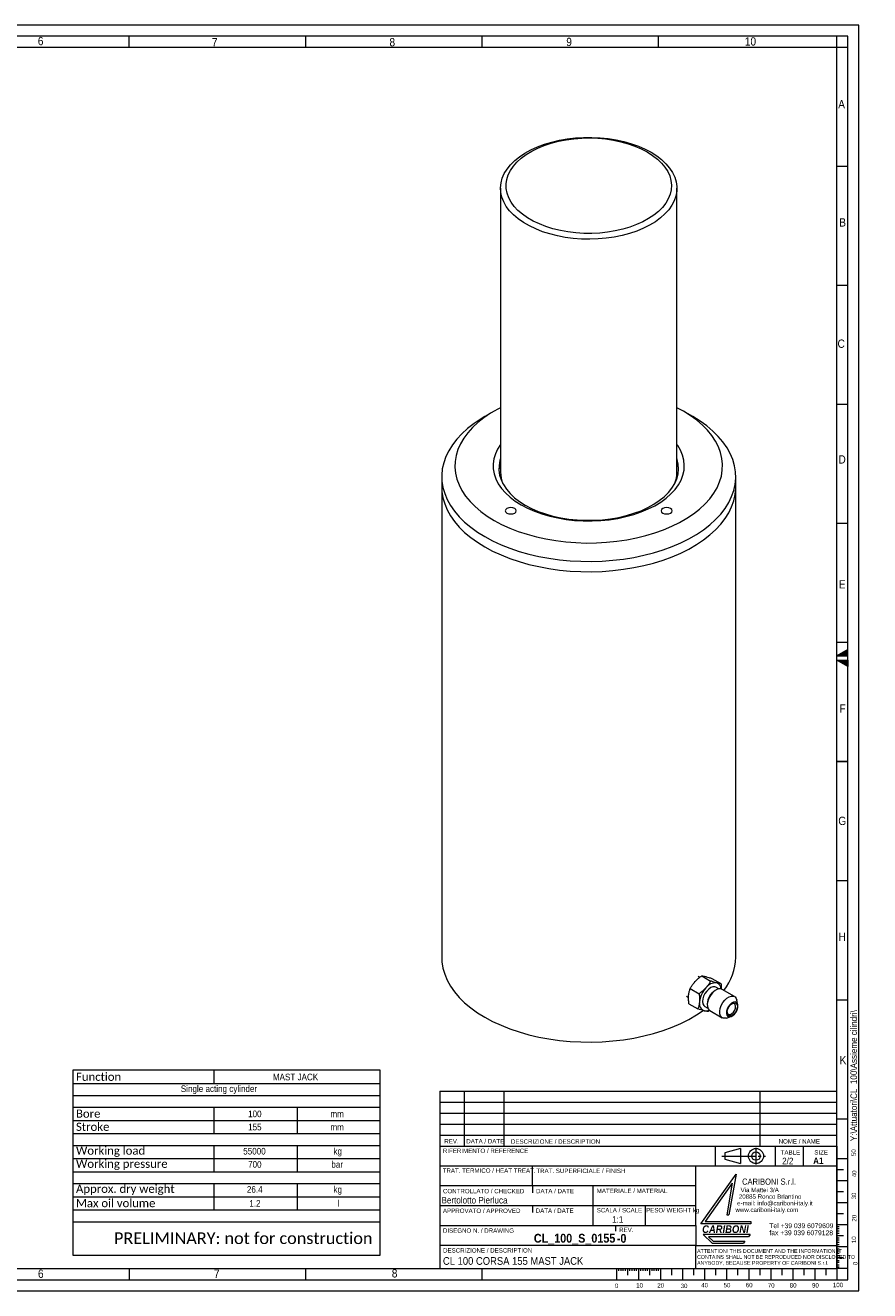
# Model space of a CAD drawing. Header units: millimetres. Extents: x 10 to 836, y 10 to 584.
# Tile 2 of 2: x 453 to 836, y 10 to 584. Entities that reach past the tile are written whole.
import ezdxf

# ---------------------------------------------------------------- set-up
doc = ezdxf.new("R2010")
doc.units = ezdxf.units.MM
doc.linetypes.add('SLD-Centro', pattern=[19.05, 15.24, -1.27, 1.27, -1.27])
doc.linetypes.add('SLD-Solido', pattern=[0])
doc.styles.add('SLDTEXTSTYLE0', font='GOTHIC.TTF', dxfattribs={"width": 0.913})
doc.styles.add('SLDTEXTSTYLE1', font='GOTHICB.TTF', dxfattribs={"width": 0.913})
doc.styles.add('SLDTEXTSTYLE2', font='GOTHICBI.TTF', dxfattribs={"width": 0.913})
doc.styles.add('SLDTEXTSTYLE3', font='CALIBRI.TTF')

# ---------------------------------------------------------------- blocks, each defined once
blk = doc.blocks.new('SW_NOTE_6')
at = {"color": 0, "linetype": 'Continuous', "lineweight": 0, "char_height": 2, "attachment_point": 1, "style": 'SLDTEXTSTYLE0'}
for s, insert in [('   Via Mattei 3/A', (0, 2.55)), (' e-mail: info@cariboni-italy.it', (0, -3.45)), ('  20885 Ronco Briantino', (0, -0.45)), ('www.cariboni-italy.com', (0, -6.45))]:
    blk.add_mtext(s, dxfattribs=dict(at, insert=insert))
blk = doc.blocks.new('SW_NOTE_7')
at = {"color": 0, "linetype": 'Continuous', "lineweight": 0, "char_height": 2.2, "attachment_point": 1, "style": 'SLDTEXTSTYLE0'}
for s, insert in [('Tel +39 039 6079609', (0, 2.81)), ('fax +39 039 6079128', (0, -0.39))]:
    blk.add_mtext(s, dxfattribs=dict(at, insert=insert))
blk = doc.blocks.new('SW_NOTE_8')
at = {"color": 0, "linetype": 'Continuous', "lineweight": 0, "char_height": 1.7, "attachment_point": 1, "style": 'SLDTEXTSTYLE0'}
for s, insert in [('ATTENTION! THIS DOCUMENT AND THE INFORMATION IT', (0, 2.17)), ('ANYBODY, BECAUSE PROPERTY OF CARIBONI S.r.l.', (0, -3.23)), ('CONTAINS SHALL NOT BE REPRODUCED NOR DISCLOSED TO', (0, -0.53))]:
    blk.add_mtext(s, dxfattribs=dict(at, insert=insert))
blk = doc.blocks.new('SW_TABLEANNOTATION_0')
at = {"color": 0, "linetype": 'SLD-Solido', "lineweight": 0}
for p, q in [((0, 0), (0, -83.79)), ((139.49, 0), (0, 0)), ((139.49, -83.79), (139.49, 0)), ((63.99, 0), (63.99, -5.97)), ((0, -5.97), (139.49, -5.97)), ((0, -11.35), (139.49, -11.35)), ((0, -16.72), (139.49, -16.72)), ((63.99, -16.72), (63.99, -28.67)), ((101.74, -16.72), (101.74, -28.67)), ((0, -22.69), (139.49, -22.69)), ((0, -28.67), (139.49, -28.67)), ((0, -34.04), (139.49, -34.04)), ((63.99, -34.04), (63.99, -45.99)), ((101.74, -34.04), (101.74, -45.99)), ((0, -40.01), (139.49, -40.01)), ((0, -45.99), (139.49, -45.99)), ((0, -51.36), (139.49, -51.36)), ((63.99, -51.36), (63.99, -63.31)), ((101.74, -51.36), (101.74, -63.31)), ((0, -57.33), (139.49, -57.33)), ((0, -63.31), (139.49, -63.31)), ((0, -68.68), (139.49, -68.68)), ((0, -83.79), (139.49, -83.79))]:
    blk.add_line(p, q, dxfattribs=at)
at = {"color": 0, "linetype": 'Continuous', "lineweight": 0, "attachment_point": 1}
for s, insert, char_height, style in [('Function', (1.5, -1.06), 3.704, 'SLDTEXTSTYLE3'), ('MAST JACK', (90.77, -1.53), 3, 'SLDTEXTSTYLE0'), ('Single acting cylinder', (49.02, -6.83), 3, 'SLDTEXTSTYLE0'), ('Bore', (1.5, -17.78), 3.704, 'SLDTEXTSTYLE3'), ('100', (79.54, -18.25), 3, 'SLDTEXTSTYLE0'), ('mm', (116.87, -18.25), 3, 'SLDTEXTSTYLE0'), ('Stroke', (1.5, -23.75), 3.704, 'SLDTEXTSTYLE3'), ('155', (79.54, -24.22), 3, 'SLDTEXTSTYLE0'), ('mm', (116.87, -24.22), 3, 'SLDTEXTSTYLE0'), ('Working load', (1.5, -34.56), 3.7042, 'SLDTEXTSTYLE3'), ('55000', (77.33, -35.19), 3, 'SLDTEXTSTYLE0'), ('kg', (118.27, -35.19), 3, 'SLDTEXTSTYLE0'), ('Working pressure', (1.5, -40.53), 3.7042, 'SLDTEXTSTYLE3'), ('700', (79.54, -41.17), 3, 'SLDTEXTSTYLE0'), ('bar', (117.28, -41.17), 3, 'SLDTEXTSTYLE0'), ('Approx. dry weight', (1.5, -51.88), 3.7042, 'SLDTEXTSTYLE3'), ('26.4', (78.99, -52.51), 3, 'SLDTEXTSTYLE0'), ('kg', (118.27, -52.51), 3, 'SLDTEXTSTYLE0'), ('Max oil volume', (1.5, -58.39), 3.7042, 'SLDTEXTSTYLE3'), ('1.2', (80.1, -58.86), 3, 'SLDTEXTSTYLE0'), ('l', (120.22, -58.86), 3, 'SLDTEXTSTYLE0'), ('PRELIMINARY: not for construction', (18.74, -73.51), 5.2917, 'SLDTEXTSTYLE3')]:
    blk.add_mtext(s, dxfattribs=dict(at, insert=insert, char_height=char_height, style=style))

msp = doc.modelspace()

# ---------------------------------------------------------------- hatches: boundary and pattern name
at = {"linetype": 'Continuous'}
h = msp.add_hatch(dxfattribs=at)
h.set_pattern_fill('NET', scale=0.25, style=0)
h.paths.add_polyline_path([(826, 298), (826, 300.887), (821, 298)], flags=0)
h = msp.add_hatch(dxfattribs=at)
h.set_pattern_fill('NET', scale=0.25, style=0)
h.paths.add_polyline_path([(821, 296), (826, 296), (826, 293.113)], flags=0)

# ---------------------------------------------------------------- linework, layer by layer
at = {"color": 7, "linetype": 'SLD-Solido', "lineweight": 0}
for p, q in [((831, 584), (10, 584)), ((831, 10), (831, 584)), ((826, 579), (15, 579)), ((500, 574), (500, 579)), ((580, 579), (580, 574)), ((660, 579), (660, 574)), ((740, 579), (740, 574)), ((821, 574), (821, 579)), ((826, 574), (821, 574)), ((826, 15), (826, 579)), ((826, 520), (821, 520)), ((826, 466), (821, 466)), ((826, 412), (821, 412)), ((826, 358), (821, 358)), ((826, 304), (821, 304)), ((826, 300.887), (821, 298)), ((826, 298), (826, 300.887)), ((821, 298), (826, 298)), ((826, 293.113), (821, 296)), ((821, 296), (826, 296)), ((826, 296), (826, 293.113)), ((826, 250), (821, 250)), ((821, 250), (826, 250)), ((821, 196), (826, 196)), ((821, 142), (826, 142)), ((641, 100.507), (641, 20.007)), ((641, 100.507), (821, 100.507)), ((652, 100.507), (652, 75.499)), ((670, 100.507), (670, 75.499)), ((786, 100.507), (786, 75.499)), ((641.003, 95.499), (821.003, 95.499)), ((641.003, 90.499), (821.003, 90.499)), ((821, 88), (826, 88)), ((641.003, 85.499), (821.003, 85.499)), ((641.003, 80.499), (821.003, 80.499)), ((765.752, 75.499), (765.752, 66.507)), ((793, 75.499), (793, 66.507)), ((805.736, 75.499), (805.736, 66.507)), ((820.994, 75.494), (820.994, 19.994)), ((777.312, 74.47), (770.159, 72.544)), ((770.159, 72.544), (770.159, 69.621)), ((770.159, 69.621), (777.312, 67.695)), ((777.312, 74.47), (777.312, 67.695)), ((821, 70), (826, 70)), ((821, 66.507), (641, 66.507)), ((683, 57.507), (683, 66.507)), ((757, 39.507), (757, 66.507)), ((821, 65), (824, 65)), ((757, 57.507), (641, 57.507)), ((683, 57.507), (683, 54.408)), ((710.543, 39.507), (710.543, 57.507)), ((759.279, 40.377), (775.267, 62.925)), ((773.526, 58.741), (761.214, 41.377)), ((773.526, 58.741), (771.035, 44.377)), ((775.267, 62.925), (772.045, 44.351)), ((821, 60), (826, 60)), ((821, 55), (824, 55)), ((757, 48.507), (641, 48.507)), ((683, 48.507), (683, 45.427)), ((734.108, 48.507), (734.108, 39.507)), ((821, 50), (826, 50)), ((782.045, 40.377), (759.279, 40.377)), ((761.214, 41.377), (782.035, 41.377)), ((771.035, 44.377), (772.045, 44.351)), ((782.035, 41.377), (782.045, 40.377)), ((821, 45), (824, 45)), ((720.615, 39.507), (720.615, 37.009)), ((781.62, 35.482), (760.279, 35.482)), ((760.279, 35.482), (764.429, 31.566)), ((762.78, 34.46), (764.833, 32.522)), ((780.926, 34.46), (762.78, 34.46)), ((781.62, 35.482), (780.926, 34.46)), ((821, 40), (826, 40)), ((821, 39.177), (822, 39.177)), ((821, 38.217), (822, 38.217)), ((821, 37.127), (822, 37.127)), ((821, 36.17), (822, 36.17)), ((821, 35), (824, 35)), ((757, 20.007), (757, 30.507)), ((757, 30.507), (821, 30.507)), ((764.429, 31.566), (778.582, 31.566)), ((764.833, 32.522), (779.279, 32.522)), ((779.279, 32.522), (778.582, 31.566)), ((821, 33.908), (822, 33.908)), ((821, 33.061), (822, 33.061)), ((821, 31.971), (822, 31.971)), ((821, 30.955), (822, 30.955)), ((821, 30), (826, 30)), ((821, 28.999), (822, 28.999)), ((821, 28.039), (822, 28.039)), ((821, 26.949), (822, 26.949)), ((821, 25.992), (822, 25.992)), ((821, 25), (824, 25)), ((821, 23.731), (822, 23.731)), ((500, 20), (500, 15)), ((580, 20), (580, 15)), ((660, 20), (660, 15)), ((721, 20), (721, 15)), ((722, 20), (722, 19)), ((723, 20), (723, 19)), ((724, 20), (724, 19)), ((725, 20), (725, 19)), ((726, 20), (726, 17)), ((727, 20), (727, 19)), ((728, 20), (728, 19)), ((729, 20), (729, 19)), ((730, 20), (730, 19)), ((731, 20), (731, 15)), ((732, 20), (732, 19)), ((733, 20), (733, 19)), ((734, 20), (734, 19)), ((735, 20), (735, 19)), ((736, 20), (736, 17)), ((737, 20), (737, 19)), ((738, 20), (738, 19)), ((739, 20), (739, 19)), ((740, 20), (740, 19)), ((741, 20), (741, 15)), ((746, 20), (746, 17)), ((751, 20), (751, 15)), ((756, 20), (756, 17)), ((761, 20), (761, 15)), ((766, 20), (766, 17)), ((771, 20), (771, 15)), ((776, 17), (776, 20)), ((781, 20), (781, 15)), ((786, 20), (786, 17)), ((791, 20), (791, 15)), ((796, 20), (796, 17)), ((801, 20), (801, 15)), ((806, 20), (806, 17)), ((811, 20), (811, 15)), ((816, 20), (816, 17)), ((821, 22.883), (822, 22.883)), ((821, 21.793), (822, 21.793)), ((821, 20.837), (822, 20.837)), ((821, 20), (821, 15)), ((826, 20), (821, 20)), ((15, 15), (826, 15)), ((10, 10), (831, 10))]:
    msp.add_line(p, q, dxfattribs=at)
at = {"color": 7, "linetype": 'SLD-Solido', "lineweight": 15}
for p, q in [((821, 574), (20, 574)), ((821, 20), (821, 574)), ((668.468, 510.061), (668.468, 381.328)), ((748.468, 381.328), (748.468, 510.061)), ((665.558, 408.949), (661.314, 406.499)), ((755.622, 406.499), (751.379, 408.949)), ((641.793, 379.286), (641.793, 374.632)), ((775.143, 374.632), (775.143, 379.286)), ((641.793, 374.632), (641.793, 161.27)), ((775.143, 161.27), (775.143, 374.632)), ((758.766, 152.126), (758.03, 152.491)), ((759.676, 152.805), (763.742, 150.458)), ((764.321, 151.642), (768.387, 149.295)), ((752.867, 143.57), (753.736, 142.991)), ((754.47, 147.077), (758.535, 144.73)), ((766.136, 146.396), (765.743, 146.169)), ((767.426, 146.89), (766.123, 147.642)), ((774.562, 143.412), (768.915, 146.672)), ((753.908, 140.185), (757.974, 137.838)), ((761.122, 138.98), (762.426, 138.228)), ((762.208, 140.045), (762.208, 139.592)), ((775.363, 142.537), (775.615, 141.817)), ((776.076, 139.741), (775.615, 141.817)), ((763.287, 137.217), (762.619, 136.674)), ((763.359, 137.048), (769.006, 133.788)), ((770.914, 133.673), (772.942, 134.312)), ((641, 75.499), (821, 75.499)), ((641, 39.507), (757, 39.507)), ((757, 39.507), (757, 30.507)), ((757, 30.507), (641, 30.507)), ((20, 20), (821, 20)), ((641, 20.007), (821, 20.007))]:
    msp.add_line(p, q, dxfattribs=at)
at = {"color": 7, "linetype": 'SLD-Centro', "lineweight": 0}
for p, q in [((784.304, 74.871), (784.304, 67.294)), ((768.847, 71.083), (788.665, 71.083))]:
    msp.add_line(p, q, dxfattribs=at)
at = {"color": 7, "linetype": 'SLD-Solido', "lineweight": 15, "flags": 128}
for points in [[(736.752, 526.389), (739.277, 524.788), (741.53, 523.058), (743.493, 521.214), (745.149, 519.271), (746.481, 517.248), (747.48, 515.161), (748.136, 513.03), (748.443, 510.873), (748.4, 508.708), (748.005, 506.555), (747.262, 504.434), (746.179, 502.361), (744.764, 500.356), (743.031, 498.437), (740.993, 496.62), (738.67, 494.92), (736.082, 493.354), (733.25, 491.935), (730.201, 490.675), (726.961, 489.585), (723.559, 488.676), (720.023, 487.954), (716.387, 487.426), (712.68, 487.098), (708.937, 486.971), (705.19, 487.047), (701.471, 487.325), (697.814, 487.803), (694.25, 488.477), (690.812, 489.341), (687.528, 490.386), (684.429, 491.605), (681.541, 492.985), (678.889, 494.516), (676.498, 496.183), (674.387, 497.972), (672.576, 499.868), (671.08, 501.853), (669.913, 503.91), (669.085, 506.021), (668.603, 508.168), (668.471, 510.331), (668.691, 512.492), (669.26, 514.632), (670.174, 516.731), (671.424, 518.772), (673, 520.737), (674.887, 522.607), (677.07, 524.367), (679.529, 526.002), (682.242, 527.496), (685.185, 528.837), (688.333, 530.013), (691.658, 531.014), (695.131, 531.831), (698.721, 532.456), (702.396, 532.885), (706.125, 533.113), (709.875, 533.138), (713.612, 532.961), (717.304, 532.582), (720.918, 532.005), (724.423, 531.236), (727.788, 530.28), (730.983, 529.147), (733.98, 527.846), (736.752, 526.389)], [(734.985, 526.547), (737.42, 524.998), (739.585, 523.321), (741.46, 521.531), (743.026, 519.644), (744.27, 517.68), (745.18, 515.655), (745.747, 513.589), (745.965, 511.501), (745.834, 509.41), (745.354, 507.337), (744.529, 505.3), (743.368, 503.319), (741.881, 501.411), (740.082, 499.595), (737.988, 497.888), (735.618, 496.306), (732.994, 494.863), (730.142, 493.573), (727.087, 492.448), (723.859, 491.498), (720.486, 490.733), (717.002, 490.159), (713.438, 489.782), (709.827, 489.605), (706.204, 489.631), (702.602, 489.858), (699.055, 490.284), (695.595, 490.907), (692.256, 491.719), (689.068, 492.713), (686.061, 493.881), (683.264, 495.21), (680.702, 496.689), (678.399, 498.304), (676.376, 500.04), (674.654, 501.88), (673.247, 503.808), (672.169, 505.805), (671.43, 507.853), (671.037, 509.932), (670.993, 512.024), (671.299, 514.108), (671.952, 516.166), (672.946, 518.177), (674.272, 520.124), (675.917, 521.988), (677.866, 523.751), (680.101, 525.398), (682.6, 526.912), (685.341, 528.28), (688.298, 529.489), (691.444, 530.528), (694.748, 531.387), (698.18, 532.057), (701.709, 532.533), (705.3, 532.81), (708.921, 532.886), (712.538, 532.76), (716.117, 532.432), (719.625, 531.907), (723.028, 531.189), (726.295, 530.285), (729.396, 529.203), (732.302, 527.953), (734.985, 526.547)], [(668.468, 410.523), (667.239, 409.884), (663.953, 407.986), (660.927, 405.949), (658.181, 403.785), (655.729, 401.505), (653.588, 399.124), (651.768, 396.655), (650.281, 394.112), (649.135, 391.512), (648.338, 388.868), (647.893, 386.197), (647.804, 383.515), (648.071, 380.836), (648.693, 378.177), (649.665, 375.553), (650.982, 372.979), (652.637, 370.472), (654.619, 368.045), (656.917, 365.713), (659.518, 363.489), (662.406, 361.386), (665.564, 359.418)], [(665.564, 359.418), (668.975, 357.594), (672.617, 355.927), (676.469, 354.426), (680.509, 353.099), (684.713, 351.955), (689.057, 351), (693.514, 350.239), (698.059, 349.678), (702.666, 349.319), (707.306, 349.165), (711.953, 349.216), (716.58, 349.473), (721.159, 349.933), (725.664, 350.595), (730.067, 351.453), (734.344, 352.504), (738.47, 353.74), (742.419, 355.155), (746.168, 356.741), (749.697, 358.487), (752.984, 360.385), (756.009, 362.422), (758.756, 364.586), (761.207, 366.866), (763.349, 369.248), (765.169, 371.717), (766.656, 374.259), (767.801, 376.859), (768.599, 379.503), (769.043, 382.174), (769.132, 384.856), (768.865, 387.535), (768.244, 390.194), (767.272, 392.818), (765.954, 395.392), (764.3, 397.899), (762.317, 400.326), (760.019, 402.658), (757.418, 404.882), (754.53, 406.985), (751.372, 408.953), (748.468, 410.523)], [(661.314, 406.499), (659.631, 405.491), (656.448, 403.363), (653.543, 401.107), (650.93, 398.734), (648.624, 396.258), (646.638, 393.691), (644.982, 391.047), (643.664, 388.34), (642.692, 385.585), (642.071, 382.797), (641.804, 379.989), (641.893, 377.178), (642.337, 374.378), (643.134, 371.605), (644.28, 368.872), (645.768, 366.195), (647.591, 363.588), (649.738, 361.064), (652.199, 358.638), (654.96, 356.322), (658.006, 354.129), (661.322, 352.069)], [(661.322, 352.069), (664.889, 350.155), (668.689, 348.397), (672.701, 346.803), (676.904, 345.382), (681.275, 344.142), (685.791, 343.09), (690.429, 342.231), (695.162, 341.57), (699.967, 341.11), (704.817, 340.853), (709.686, 340.802), (714.549, 340.956), (719.379, 341.315), (724.152, 341.876), (728.84, 342.636), (733.42, 343.593), (737.867, 344.739), (742.157, 346.07), (746.267, 347.578), (750.175, 349.256), (753.861, 351.093), (757.305, 353.081), (760.488, 355.209), (763.394, 357.466), (766.006, 359.838), (768.312, 362.315), (770.298, 364.882), (771.955, 367.526), (773.272, 370.233), (774.244, 372.987), (774.865, 375.776), (775.132, 378.583), (775.043, 381.394), (774.599, 384.194), (773.802, 386.968), (772.656, 389.7), (771.168, 392.377), (769.346, 394.985), (767.198, 397.508), (764.738, 399.934), (761.977, 402.25), (758.93, 404.444), (755.622, 406.499)], [(668.468, 393.829), (667.151, 391.756), (666.13, 389.555), (665.459, 387.311), (665.145, 385.04), (665.19, 382.762), (665.594, 380.496), (666.353, 378.261), (667.46, 376.074), (668.908, 373.955), (670.683, 371.921), (672.772, 369.988), (675.156, 368.173), (677.816, 366.491)], [(677.816, 366.491), (680.731, 364.955), (683.875, 363.579), (687.223, 362.373), (690.747, 361.348), (694.418, 360.512), (698.205, 359.873), (702.077, 359.435), (706.002, 359.202), (709.948, 359.176), (713.882, 359.357), (717.77, 359.744), (721.582, 360.334), (725.284, 361.121), (728.848, 362.099), (732.243, 363.261), (735.44, 364.595), (738.414, 366.092), (741.14, 367.739), (743.595, 369.523), (745.76, 371.428), (747.615, 373.438), (749.146, 375.538), (750.339, 377.709), (751.186, 379.934), (751.679, 382.194), (751.813, 384.47), (751.589, 386.745), (751.007, 388.998), (750.073, 391.211), (748.794, 393.366), (748.468, 393.829)], [(668.468, 387.453), (668.19, 386.532), (667.788, 384.339), (667.743, 382.134), (668.056, 379.936), (668.725, 377.764), (669.742, 375.639), (671.1, 373.578), (672.786, 371.599), (674.786, 369.72), (677.082, 367.957), (679.654, 366.326)], [(679.654, 366.326), (682.478, 364.842), (685.532, 363.517), (688.787, 362.362), (692.214, 361.389), (695.785, 360.605), (699.467, 360.017), (703.228, 359.632), (707.035, 359.451), (710.855, 359.477), (714.654, 359.709), (718.399, 360.145), (722.056, 360.783), (725.594, 361.615), (728.981, 362.634), (732.188, 363.832), (735.187, 365.199), (737.95, 366.721), (740.455, 368.386), (742.679, 370.179), (744.602, 372.085), (746.207, 374.086), (747.481, 376.165), (748.412, 378.304), (748.992, 380.483), (749.215, 382.685), (749.081, 384.889), (748.59, 387.076), (748.468, 387.453)], [(641.793, 374.632), (641.893, 372.524), (642.337, 369.724), (643.134, 366.951), (644.28, 364.218), (645.768, 361.541), (647.591, 358.934), (649.738, 356.41), (652.199, 353.984), (654.96, 351.668), (658.006, 349.474), (661.322, 347.415)], [(641.793, 374.632), (641.893, 372.524), (642.337, 369.724), (643.134, 366.951), (644.28, 364.218), (645.768, 361.541), (647.591, 358.934), (649.738, 356.41), (652.199, 353.984), (654.96, 351.668), (658.006, 349.474), (661.322, 347.415)], [(661.322, 347.415), (664.889, 345.501), (668.689, 343.742), (672.701, 342.148), (676.904, 340.728), (681.275, 339.488), (685.791, 338.436), (690.429, 337.577), (695.162, 336.916), (699.967, 336.456), (704.817, 336.199), (709.686, 336.148), (714.549, 336.302), (719.379, 336.66), (724.152, 337.221), (728.84, 337.982), (733.42, 338.938), (737.867, 340.085), (742.157, 341.416), (746.267, 342.924), (750.175, 344.602), (753.861, 346.439), (757.305, 348.427), (760.488, 350.555), (763.394, 352.811), (766.006, 355.184), (768.312, 357.661), (770.298, 360.228), (771.955, 362.872), (773.272, 365.578), (774.244, 368.333), (774.865, 371.122), (775.132, 373.929), (775.143, 374.632)], [(661.322, 347.415), (664.889, 345.501), (668.689, 343.742), (672.701, 342.148), (676.904, 340.728), (681.275, 339.488), (685.791, 338.436), (690.429, 337.577), (695.162, 336.916), (699.967, 336.456), (704.817, 336.199), (709.686, 336.148), (714.549, 336.302), (719.379, 336.66), (724.152, 337.221), (728.84, 337.982), (733.42, 338.938), (737.867, 340.085), (742.157, 341.416), (746.267, 342.924), (750.175, 344.602), (753.861, 346.439), (757.305, 348.427), (760.488, 350.555), (763.394, 352.811), (766.006, 355.184), (768.312, 357.661), (770.298, 360.228), (771.955, 362.872), (773.272, 365.578), (774.244, 368.333), (774.865, 371.122), (775.132, 373.929), (775.143, 374.632)], [(671.345, 362.755), (672.156, 362.442), (673.113, 362.332), (674.07, 362.442), (674.881, 362.755), (675.423, 363.223), (675.613, 363.775), (675.423, 364.328), (674.881, 364.796), (674.07, 365.109), (673.113, 365.219), (672.156, 365.109), (671.345, 364.796), (670.803, 364.328), (670.613, 363.775), (670.803, 363.223), (671.345, 362.755)], [(742.056, 362.755), (742.867, 362.442), (743.824, 362.332), (744.78, 362.442), (745.591, 362.755), (746.133, 363.223), (746.324, 363.775), (746.133, 364.328), (745.591, 364.796), (744.78, 365.109), (743.824, 365.219), (742.867, 365.109), (742.056, 364.796), (741.514, 364.328), (741.324, 363.775), (741.514, 363.223), (742.056, 362.755)], [(641.793, 161.27), (641.893, 159.162), (642.337, 156.362), (643.134, 153.588), (644.28, 150.856), (645.768, 148.179), (647.591, 145.572), (649.738, 143.048), (652.199, 140.622), (654.96, 138.306), (658.006, 136.112), (661.322, 134.053)], [(766.123, 147.642), (765.617, 147.834), (764.755, 147.833), (763.809, 147.496), (762.85, 146.849), (761.947, 145.94), (761.169, 144.836), (760.573, 143.618), (760.203, 142.378), (760.087, 141.207), (760.233, 140.192), (760.63, 139.408), (761.122, 138.98)], [(768.915, 146.672), (768.426, 146.869), (767.521, 146.905), (766.522, 146.597), (765.497, 145.967), (764.516, 145.057), (763.645, 143.929), (762.944, 142.66), (762.46, 141.336), (762.227, 140.048), (762.26, 138.884), (762.558, 137.922), (763.099, 137.229), (763.359, 137.048)], [(770.914, 133.673), (770.4, 133.554), (769.495, 133.591), (768.747, 133.969), (768.205, 134.662), (767.908, 135.623), (767.874, 136.788), (768.107, 138.076), (768.591, 139.399), (769.292, 140.669), (770.163, 141.797), (771.145, 142.707), (772.17, 143.337), (773.169, 143.645), (774.073, 143.608), (774.822, 143.231), (775.363, 142.537), (775.363, 142.537)], [(775.908, 140.222), (775.457, 140.752), (774.817, 140.973), (774.05, 140.864), (773.232, 140.435), (772.441, 139.728), (771.757, 138.812), (771.245, 137.778), (770.957, 136.725), (770.919, 135.758), (771.136, 134.971), (771.587, 134.441), (772.227, 134.22), (772.994, 134.329), (773.812, 134.758), (774.603, 135.465), (775.287, 136.38), (775.799, 137.415), (776.087, 138.467), (776.125, 139.434), (775.908, 140.222)], [(775.669, 139.959), (775.869, 139.208), (775.814, 138.283), (775.511, 137.283), (774.992, 136.317), (774.314, 135.49), (773.55, 134.891), (772.783, 134.585), (772.096, 134.605), (771.564, 134.95), (771.244, 135.582), (771.171, 136.431), (771.352, 137.407), (771.769, 138.404), (772.375, 139.313), (773.106, 140.036), (773.882, 140.495), (774.619, 140.639), (775.237, 140.454), (775.669, 139.959)], [(771.174, 136.478), (771.221, 136.181), (771.519, 135.594), (772.034, 135.308), (772.697, 135.361), (773.419, 135.747), (774.101, 136.413), (774.652, 137.27), (774.998, 138.201), (775.091, 139.082), (774.919, 139.792), (774.919, 139.792)], [(661.322, 134.053), (664.889, 132.139), (668.689, 130.38), (672.701, 128.786), (676.904, 127.366), (681.275, 126.126), (685.791, 125.074), (690.429, 124.215), (695.162, 123.554), (699.967, 123.093), (704.817, 122.837), (709.686, 122.786), (714.549, 122.94), (719.379, 123.298), (724.152, 123.859), (728.84, 124.62), (733.42, 125.576), (737.867, 126.723), (742.157, 128.054), (746.267, 129.562), (750.175, 131.239), (753.861, 133.077), (757.305, 135.065), (760.345, 137.091)]]:
    msp.add_lwpolyline(points, dxfattribs=at)
at = {"color": 7, "linetype": 'SLD-Solido', "lineweight": 0}
for radius in [3.43, 1.937]:
    msp.add_circle((784.304, 71.083), radius, dxfattribs=at)
at = {"color": 7, "linetype": 'SLD-Solido', "lineweight": 15}
for centre, radius, start, end in [((681.852, 381.269), 14.136, 161.22054, 176.45228), ((735.012, 381.255), 14.209, 3.587084, 18.740096), ((682.5, 381.396), 14.032, 180.280533, 202.773264), ((734.491, 381.385), 13.978, 337.182228, 359.763975), ((749.994, 161.676), 25.153, 321.924537, 359.075655), ((766.074, 144.098), 5.54, 85.524166, 144.19843), ((765.595, 146.825), 2.942, 0.246946, 71.944632), ((769.82, 139.759), 11.196, 137.389911, 173.489691), ((769.769, 139.763), 7.566, 122.143891, 177.861486), ((762.038, 140.191), 3.444, 165.92399, 247.84496), ((773.932, 139.243), 1.129, 29.10049, 123.050796), ((761.45, 140.537), 3.607, 258.631255, 295.909167)]:
    msp.add_arc(centre, radius, start, end, dxfattribs=at)
for points, knots in [([(754.47, 147.077), (754.704, 147.496), (755.176, 148.339), (755.917, 149.38), (756.442, 149.981), (756.631, 150.196)], [0, 0, 0, 0, 0.3881815, 0.7802163, 1, 1, 1, 1]), ([(756.631, 150.196), (756.998, 150.574), (757.738, 151.336), (758.796, 152.179), (759.46, 152.652), (759.676, 152.805)], [0, 0, 0, 0, 0.3990791, 0.8043803, 1, 1, 1, 1]), ([(759.676, 152.805), (759.93, 152.782), (760.442, 152.736), (761.183, 152.565), (761.557, 152.479)], [0, 0, 0, 0, 0.495458, 1, 1, 1, 1]), ([(761.557, 152.479), (761.612, 152.465), (762.033, 152.358), (762.916, 152.105), (763.85, 151.797), (764.321, 151.642)], [0, 0, 0, 0, 0.0700803, 0.5307794, 1, 1, 1, 1]), ([(763.742, 150.458), (763.626, 150.247), (763.273, 149.603), (762.598, 148.539), (761.921, 147.741), (761.58, 147.339)], [0, 0, 0, 0, 0.1956203, 0.595079, 1, 1, 1, 1]), ([(766.506, 149.621), (766.451, 149.636), (766.03, 149.742), (765.147, 149.995), (764.213, 150.303), (763.742, 150.458)], [0, 0, 0, 0, 0.0700803, 0.5307794, 1, 1, 1, 1]), ([(768.387, 149.295), (768.133, 149.318), (767.621, 149.365), (766.88, 149.535), (766.506, 149.621)], [0, 0, 0, 0, 0.495458, 1, 1, 1, 1]), ([(768.387, 149.295), (768.473, 148.661), (768.591, 147.794), (768.568, 146.98), (768.562, 146.762)], [0, 0, 0, 0, 0.7312281, 1, 1, 1, 1]), ([(753.908, 140.185), (753.83, 140.816), (753.673, 142.089), (753.722, 143.284), (753.747, 143.886)], [0, 0, 0, 0, 0.495458, 1, 1, 1, 1]), ([(753.747, 143.886), (753.754, 143.968), (753.808, 144.584), (754, 145.694), (754.312, 146.613), (754.47, 147.077)], [0, 0, 0, 0, 0.0700803, 0.5307794, 1, 1, 1, 1]), ([(761.58, 147.339), (761.382, 147.129), (760.833, 146.548), (759.824, 145.662), (758.966, 145.042), (758.535, 144.73)], [0, 0, 0, 0, 0.2197833, 0.6075948, 1, 1, 1, 1]), ([(758.535, 144.73), (758.613, 144.099), (758.771, 142.825), (758.721, 141.631), (758.697, 141.029)], [0, 0, 0, 0, 0.495458, 1, 1, 1, 1]), ([(758.697, 141.029), (758.69, 140.947), (758.635, 140.331), (758.444, 139.221), (758.132, 138.302), (757.974, 137.838)], [0, 0, 0, 0, 0.0700803, 0.5307794, 1, 1, 1, 1]), ([(760.739, 137.001), (760.683, 137.015), (759.893, 137.215), (758.898, 137.538), (757.974, 137.838)], [0, 0, 0, 0, 0.0702181, 1, 1, 1, 1]), ([(762.619, 136.674), (762.495, 136.685), (762.246, 136.706), (761.809, 136.77), (761.316, 136.862), (760.932, 136.955), (760.739, 137.001)], [0, 0, 0, 0, 0.2472686, 0.4953626, 0.746874, 1, 1, 1, 1])]:
    msp.add_open_spline(points, degree=3, knots=knots, dxfattribs=at)

# ---------------------------------------------------------------- block references
at = {"color": 7, "linetype": 'Continuous', "lineweight": 0}
for name, p in [('SW_TABLEANNOTATION_0', (474.449, 109.962)), ('SW_NOTE_6', (774.993, 54.143)), ('SW_NOTE_7', (790.363, 37.757)), ('SW_NOTE_8', (757.612, 26.677))]:
    msp.add_blockref(name, p, dxfattribs=at)

# ---------------------------------------------------------------- texts
for s, insert, char_height, attachment_point, style in [('6', (458.652, 578.738), 3.762, 1, 'SLDTEXTSTYLE0'), ('7', (537.551, 578.183), 3.762, 1, 'SLDTEXTSTYLE0'), ('8', (618.097, 578.225), 3.762, 1, 'SLDTEXTSTYLE0'), ('9', (698.28, 578.349), 3.762, 1, 'SLDTEXTSTYLE0'), ('10', (779.247, 578.562), 3.762, 1, 'SLDTEXTSTYLE0'), ('A', (821.585, 550.096), 3.762, 1, 'SLDTEXTSTYLE0'), ('B', (822.073, 496.463), 3.762, 1, 'SLDTEXTSTYLE0'), ('C', (821.285, 441.464), 3.762, 1, 'SLDTEXTSTYLE0'), ('D', (821.686, 388.956), 3.762, 1, 'SLDTEXTSTYLE0'), ('E', (821.833, 332.294), 3.762, 1, 'SLDTEXTSTYLE0'), ('F', (822.178, 275.944), 3.762, 1, 'SLDTEXTSTYLE0'), ('G', (821.644, 225.001), 3.762, 1, 'SLDTEXTSTYLE0'), ('H', (821.695, 172.408), 3.762, 1, 'SLDTEXTSTYLE0'), ('K', (822.245, 116.465), 3.762, 1, 'SLDTEXTSTYLE0'), ('RIFERIMENTO / REFERENCE', (642.325, 74.463), 2, 1, 'SLDTEXTSTYLE0'), ('REV.', (646.227, 78.789), 2, 2, 'SLDTEXTSTYLE0'), ('DATA / DATE', (652.945, 78.789), 2, 1, 'SLDTEXTSTYLE0'), ('DESCRIZIONE / DESCRIPTION', (673.198, 78.66), 2, 1, 'SLDTEXTSTYLE0'), ('NOME / NAME', (794.567, 78.756), 2, 1, 'SLDTEXTSTYLE0'), ('TABLE', (795.503, 73.737), 2, 1, 'SLDTEXTSTYLE0'), ('2/2', (796.186, 70.34), 3, 1, 'SLDTEXTSTYLE0'), ('A1', (810.226, 70.408), 3, 1, 'SLDTEXTSTYLE1'), ('SIZE', (810.764, 73.737), 2, 1, 'SLDTEXTSTYLE0'), ('TRAT. TERMICO / HEAT TREAT.', (642.244, 65.476), 2, 1, 'SLDTEXTSTYLE0'), ('TRAT. SUPERFICIALE / FINISH', (684.709, 65.363), 2, 1, 'SLDTEXTSTYLE0'), ('CARIBONI S.r.l.', (777.997, 60.874), 2.79661, 1, 'SLDTEXTSTYLE0'), ('Bertolotto Pierluca', (641.711, 52.559), 3, 1, 'SLDTEXTSTYLE0'), ('CONTROLLATO / CHECKED', (642.372, 56.173), 2, 1, 'SLDTEXTSTYLE0'), ('DATA / DATE', (684.562, 56.189), 2, 1, 'SLDTEXTSTYLE0'), ('MATERIALE / MATERIAL', (712.081, 56.269), 2, 1, 'SLDTEXTSTYLE0'), ('APPROVATO / APPROVED', (642.359, 47.262), 2, 1, 'SLDTEXTSTYLE0'), ('DATA / DATE', (684.439, 47.306), 2, 1, 'SLDTEXTSTYLE0'), ('SCALA / SCALE', (712.092, 47.509), 2, 1, 'SLDTEXTSTYLE0'), ('PESO/ WEIGHT kg', (734.492, 47.509), 2, 1, 'SLDTEXTSTYLE0'), ('1:1', (719.074, 43.806), 3, 1, 'SLDTEXTSTYLE0'), ('DISEGNO N. / DRAWING', (642.352, 38.26), 2, 1, 'SLDTEXTSTYLE0'), ('CL_100_S_0155', (720.507, 35.799), 4, 3, 'SLDTEXTSTYLE1'), ('-0', (721.202, 35.739), 4, 1, 'SLDTEXTSTYLE1'), ('REV.', (722.253, 38.609), 2, 1, 'SLDTEXTSTYLE0'), ('CARIBONI', (759.88, 39.664), 3.5, 1, 'SLDTEXTSTYLE2'), ('DESCRIZIONE / DESCRIPTION', (642.415, 29.294), 2, 1, 'SLDTEXTSTYLE0'), ('CL 100 CORSA 155 MAST JACK', (642.349, 25.241), 3.5, 1, 'SLDTEXTSTYLE0'), ('6', (458.7, 19.579), 3.762, 1, 'SLDTEXTSTYLE0'), ('7', (538.507, 19.579), 3.762, 1, 'SLDTEXTSTYLE0'), ('8', (619.158, 19.751), 3.762, 1, 'SLDTEXTSTYLE0'), ('0', (720.336, 13.228), 2, 1, 'SLDTEXTSTYLE0'), ('10', (729.965, 13.433), 2, 1, 'SLDTEXTSTYLE0'), ('20', (739.541, 13.386), 2, 1, 'SLDTEXTSTYLE0'), ('30', (750.13, 13.17), 2, 1, 'SLDTEXTSTYLE0'), ('40', (759.484, 13.502), 2, 1, 'SLDTEXTSTYLE0'), ('50', (769.613, 13.502), 2, 1, 'SLDTEXTSTYLE0'), ('60', (779.681, 13.557), 2, 1, 'SLDTEXTSTYLE0'), ('70', (789.652, 13.393), 2, 1, 'SLDTEXTSTYLE0'), ('80', (799.606, 13.435), 2, 1, 'SLDTEXTSTYLE0'), ('90', (809.698, 13.435), 2, 1, 'SLDTEXTSTYLE0'), ('100', (819.16, 13.593), 2, 1, 'SLDTEXTSTYLE0')]:
    msp.add_mtext(s, dxfattribs=dict(at, insert=insert, char_height=char_height, attachment_point=attachment_point, style=style))
at = {"color": 7, "linetype": 'Continuous', "lineweight": 0, "attachment_point": 1, "rotation": 90, "style": 'SLDTEXTSTYLE0'}
for s, insert, char_height in [('Y:\\\\Attuatori\\\\CL_100\\\\Assieme cilindri\\\\', (827.132, 77.848), 3), ('50', (827.548, 71.067), 2), ('40', (827.849, 61.453), 2), ('30', (827.699, 51.388), 2), ('20', (827.849, 41.323), 2), ('10', (827.699, 31.559), 2), ('0', (828.327, 21.607), 2)]:
    msp.add_mtext(s, dxfattribs=dict(at, insert=insert, char_height=char_height))

doc.saveas('drawing.dxf')
